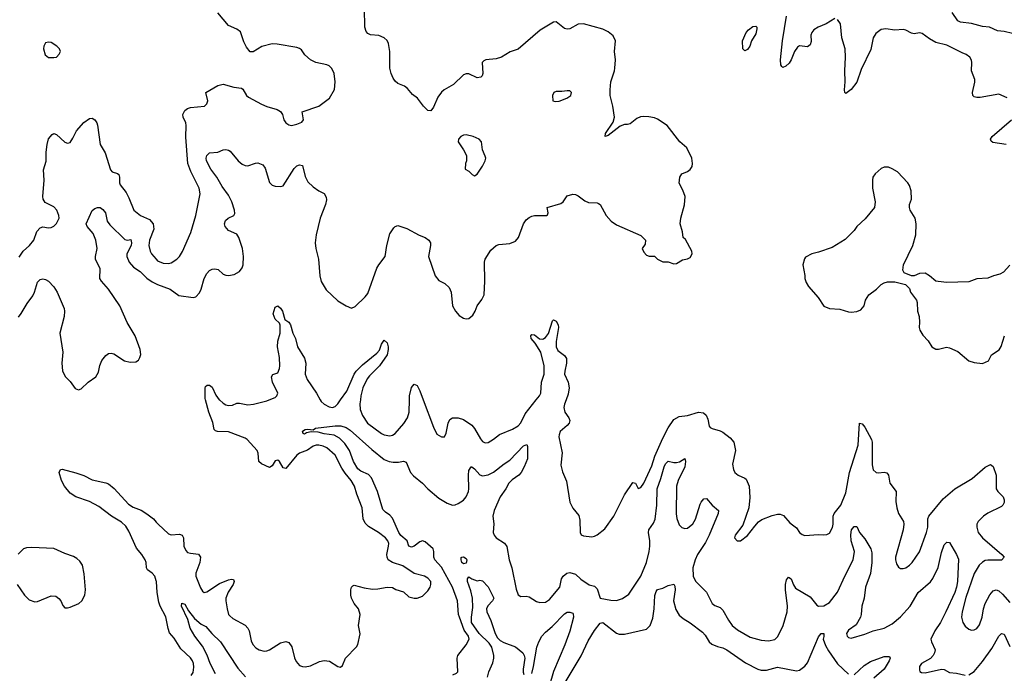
# Model space of a CAD drawing. Header units: inches. Extents: x 1473912 to 1647258, y 640388 to 773423.
# Tile 213 of 256: x 1579000 to 1586211, y 707999 to 712784. Entities that reach past the tile are written whole.
import ezdxf

# ---------------------------------------------------------------- set-up
doc = ezdxf.new("R2010")
doc.units = ezdxf.units.IN
doc.header["$MEASUREMENT"] = 0
for name, color, linetype in [('B5770', 7, 'Continuous'), ('B5771', 7, 'Continuous'), ('B5780', 7, 'Continuous'), ('B5781', 7, 'Continuous')]:
    doc.layers.add(name, color=color, linetype=linetype)

msp = doc.modelspace()

# ---------------------------------------------------------------- linework, layer by layer
at = {"layer": 'B5770', "color": 5}
for points, elevation in [([(1580000, 708675.4), (1579990.5, 708710), (1579970, 708733), (1579935.9, 708755.9), (1579928.7, 708770), (1579926.4, 708810), (1579918.6, 708830), (1579893.4, 708870), (1579855.5, 708915.5), (1579800, 709040), (1579777.1, 709077.1), (1579745.8, 709105.8), (1579671.7, 709150), (1579580.5, 709220.5), (1579510, 709255.6), (1579412, 709290), (1579370, 709317.6), (1579327.8, 709370), (1579307.3, 709410), (1579289.2, 709470), (1579298, 709490), (1579310, 709493), (1579410, 709467), (1579470, 709447.2), (1579530, 709416.1), (1579630, 709394.3), (1579650, 709385.7), (1579691.6, 709351.6), (1579796.6, 709236.6), (1579830, 709215.6), (1579890, 709192.3), (1579930, 709167.1), (1579979, 709130), (1580000, 709105.8)], 680), ([(1578982.4, 708650), (1579034, 708570), (1579070, 708538), (1579110, 708522.7), (1579130, 708525.8), (1579230, 708566.3), (1579263.9, 708563.9), (1579287.6, 708547.6), (1579300.5, 708530), (1579315.2, 708495.2), (1579330, 708478.8), (1579350, 708477.3), (1579370, 708483), (1579433.2, 708510), (1579455.1, 708530), (1579478, 708570), (1579482, 708610), (1579471.5, 708728.5), (1579459.7, 708790), (1579441, 708821), (1579419.3, 708839.3), (1579393.1, 708853.1), (1579330, 708875.1), (1579250, 708911.7), (1579090, 708920.4), (1579050, 708918), (1579027.3, 708910), (1578988.7, 708871.3)], 720)]:
    msp.add_lwpolyline(points, dxfattribs=dict(at, elevation=elevation))
at = {"layer": 'B5771', "color": 5, "elevation": 760}
msp.add_lwpolyline([(1579210, 712620.5), (1579190, 712614), (1579177.1, 712590), (1579174.9, 712570), (1579186, 712526), (1579210, 712507.7), (1579250, 712506), (1579269.2, 712510.8), (1579290, 712531.3), (1579299.3, 712550), (1579292.3, 712570), (1579272.3, 712590), (1579230, 712615.8)], close=True, dxfattribs=at)
at = {"layer": 'B5771', "color": 5}
for points, elevation in [([(1578995.1, 711044.9), (1579026, 711090), (1579072.6, 711130), (1579102.6, 711170), (1579126, 711234), (1579150, 711260.7), (1579170, 711268), (1579210, 711260.3), (1579230, 711262), (1579250, 711272.2), (1579270, 711292.4), (1579289.7, 711330), (1579287.6, 711350), (1579270.8, 711390), (1579250, 711414.2), (1579186.7, 711446.7), (1579171.6, 711470), (1579168.9, 711490), (1579179.8, 711610), (1579174.7, 711685.3), (1579192.8, 711747.2), (1579193.4, 711813.4), (1579200.7, 711870), (1579210, 711910.7), (1579236.6, 711943.4), (1579250, 711950.4), (1579270, 711942.4), (1579330, 711887.7), (1579350, 711879.6), (1579370, 711886), (1579390, 711916.4), (1579415.3, 711970), (1579470, 712030.4), (1579510, 712060.5), (1579530, 712062), (1579550.3, 712050.3), (1579564.9, 712030), (1579570, 712012), (1579590.2, 711870), (1579625, 711810), (1579664.1, 711684.1), (1579676.3, 711670), (1579716.9, 711656.9), (1579725.5, 711650), (1579730.3, 711630), (1579730.4, 711590.4), (1579736.1, 711576.1), (1579778.7, 711518.7), (1579799.9, 711479.9), (1579836.4, 711390), (1579884.4, 711350), (1579950, 711320.2), (1579977.6, 711290), (1579982, 711250), (1579951.5, 711170), (1579945.2, 711130), (1579954.7, 711090), (1579965.8, 711070), (1580000, 711029.8)], 740), ([(1578990, 710606.4), (1579010, 710632.2), (1579053.9, 710706.1), (1579096.5, 710763.5), (1579108.7, 710790), (1579130, 710863), (1579150, 710882.4), (1579170, 710886.4), (1579190, 710882.4), (1579210, 710870.4), (1579250, 710828.2), (1579275.3, 710790), (1579326.5, 710670), (1579329.1, 710650), (1579325, 710610), (1579293.1, 710490), (1579314.9, 710350), (1579307.8, 710270), (1579313.5, 710213.5), (1579332.4, 710172.4), (1579370, 710134.8), (1579405.2, 710085.2), (1579430, 710074.8), (1579450, 710082), (1579502, 710130), (1579558.4, 710170), (1579576.6, 710203.4), (1579586.7, 710253.3), (1579600.7, 710290), (1579630, 710324.9), (1579650, 710339.1), (1579670, 710343), (1579690, 710338), (1579766.3, 710286.3), (1579810, 710276.5), (1579850, 710280.4), (1579869.7, 710290.3), (1579880.5, 710310), (1579886.2, 710333.8), (1579882, 710370), (1579845.8, 710470), (1579786.6, 710566.6), (1579732.5, 710690), (1579650, 710810.6), (1579599.1, 710870), (1579588, 710890), (1579590, 710959.5), (1579555.7, 711030), (1579554.4, 711050), (1579566.3, 711110), (1579556.9, 711170), (1579539.2, 711219.2), (1579493.8, 711270), (1579486.8, 711290), (1579530, 711387.6), (1579550, 711402.2), (1579570, 711408.3), (1579590, 711408.1), (1579610, 711395.5), (1579627.2, 711370), (1579641.6, 711310), (1579661.1, 711281.1), (1579770, 711174.1), (1579790, 711170.1), (1579813.7, 711173.6), (1579819.8, 711150), (1579815.7, 711130), (1579784.8, 711070), (1579784.2, 711050), (1579802.1, 711010), (1579832.5, 710972.5), (1579881.4, 710941.4), (1579930, 710891.7), (1579970, 710863.8), (1580000, 710849.1)], 720)]:
    msp.add_lwpolyline(points, dxfattribs=dict(at, elevation=elevation))
at = {"layer": 'B5780', "color": 5}
for points, elevation in [([(1580000, 709105.8), (1580013.8, 709090), (1580090, 709019), (1580110, 709012.4), (1580170, 709016.9), (1580190, 709010.4), (1580198.6, 708990), (1580202.4, 708930), (1580217, 708897), (1580230, 708884.6), (1580250, 708877.7), (1580310, 708870.3), (1580324.2, 708850), (1580319.7, 708810), (1580290, 708732.3), (1580289.3, 708710), (1580323.6, 708623.6), (1580339.3, 708599.3), (1580350, 708590.4), (1580370, 708594.9), (1580463.6, 708656.4), (1580530, 708682.6), (1580550, 708687.3), (1580565.4, 708685.4), (1580570.5, 708670), (1580562.4, 708650), (1580526.2, 708593.8), (1580510.1, 708550), (1580509, 708529), (1580519.4, 708470), (1580530, 708430.5), (1580538.7, 708418.7), (1580560.9, 708400.9), (1580650, 708351.3), (1580670, 708330.3), (1580679.3, 708310), (1580695.9, 708235.9), (1580707.1, 708210), (1580730, 708184.9), (1580753.4, 708170), (1580790, 708160.2), (1580810, 708164), (1580830, 708171.6), (1580910, 708222), (1580950, 708233), (1580970, 708224.9), (1580991.8, 708191.8), (1581011.9, 708111.9), (1581025.5, 708085.5), (1581050, 708057.3), (1581070, 708048), (1581090, 708045.5), (1581130, 708053), (1581194.8, 708085.2), (1581230, 708093.4), (1581270, 708088), (1581330, 708048.2), (1581350, 708044.9), (1581364.8, 708055.2), (1581387, 708110), (1581467.2, 708192.8), (1581477.2, 708210), (1581492.4, 708287.6), (1581482, 708350), (1581493.5, 708430), (1581480.5, 708470), (1581449.7, 708510), (1581428.7, 708550), (1581424.2, 708570), (1581424.7, 708610), (1581430, 708630.7), (1581440.8, 708639.2), (1581450, 708643.8), (1581523.7, 708623.7), (1581584.1, 708615.9), (1581622.2, 708617.7), (1581690, 708630.4), (1581730, 708628), (1581753.8, 708613.8), (1581810, 708595.5), (1581850, 708559.1), (1581890, 708548), (1581911.3, 708548.7), (1581950, 708563.7), (1581990, 708602.6), (1582006.6, 708630), (1582011.6, 708650), (1582009.8, 708670), (1581990, 708696.4), (1581963.7, 708710), (1581889.8, 708729.8), (1581807, 708787), (1581729.4, 708810), (1581698.9, 708830), (1581690.9, 708850), (1581689.7, 708869.8), (1581702, 708930), (1581702.7, 708950), (1581696.4, 708970), (1581678.7, 708990), (1581628.2, 709030), (1581554.6, 709074.6), (1581530, 709098), (1581516.5, 709130), (1581507.5, 709210), (1581468.7, 709310), (1581452.1, 709370), (1581427.9, 709410), (1581383.2, 709463.2), (1581359.7, 709499.7), (1581310, 709596.3), (1581249.6, 709650), (1581222.5, 709662.5), (1581190, 709669.8), (1581170, 709668.9), (1581150, 709661.2), (1581108.1, 709631.9), (1581050, 709609.8), (1581030, 709595.9), (1580950, 709498.5), (1580930, 709502.3), (1580903.5, 709550), (1580890, 709559.8), (1580870, 709553.3), (1580850, 709517.3), (1580830, 709505.1), (1580770, 709533), (1580750.7, 709550), (1580745.7, 709610), (1580739.7, 709630), (1580666.1, 709710), (1580650, 709720.3), (1580530, 709766.9), (1580449.2, 709770), (1580433.3, 709773.3), (1580424.2, 709784.2), (1580414.7, 709834.7), (1580385.1, 709910), (1580361, 710000)], 680), ([(1580464, 710000), (1580490, 709976.5), (1580510, 709964.2), (1580530, 709958.9), (1580557.8, 709962.2), (1580590, 709976.4), (1580610, 709976.4), (1580670, 709963.7), (1580711.1, 709968.9), (1580810, 709993), (1580827.1, 710000)], 680), ([(1581201.5, 710000), (1581206.8, 709990), (1581230, 709969.2), (1581266, 709950), (1581290, 709945.2), (1581310, 709951.3), (1581330, 709971.3), (1581350.3, 710000)], 680), ([(1581494.8, 710000), (1581491, 709971), (1581493.3, 709930), (1581510, 709886.3), (1581546.4, 709830), (1581650, 709754.4), (1581670, 709744.7), (1581710, 709737.2), (1581730, 709742.2), (1581750, 709754.7), (1581813, 709827), (1581840.8, 709870), (1581852.5, 709910), (1581853.5, 710000)], 680), ([(1581955.4, 710000), (1582030, 709801), (1582056, 709750), (1582090, 709731), (1582110, 709731.3), (1582122, 709758), (1582137.4, 709830), (1582150, 709857.3), (1582170, 709870.4), (1582210, 709868.8), (1582250, 709856.5), (1582310, 709815.8), (1582331.3, 709790), (1582374.5, 709714.5), (1582390, 709697.1), (1582410, 709686.4), (1582430, 709688.4), (1582470, 709712.4), (1582513.4, 709746.6), (1582610, 709787.2), (1582650, 709811.5), (1582670, 709833.4), (1582701.5, 709898.5), (1582782.4, 710000)], 680), ([(1583001.2, 710000), (1582990.3, 709970), (1582985.5, 709945.5), (1582992, 709910), (1583020.5, 709870), (1583028, 709850), (1583023, 709830), (1583010, 709812.7), (1582957.3, 709770), (1582950, 709746), (1582948.4, 709730), (1582972.1, 709612.1), (1582962, 709522), (1582974.4, 709474.4), (1583004.7, 709404.7), (1583030, 709251.3), (1583050, 709206.8), (1583094.7, 709154.7), (1583101.1, 709121.1), (1583104.9, 709030), (1583112.2, 709012.2), (1583130, 709004.9), (1583190, 708998.4), (1583210, 709002.4), (1583230, 709012.2), (1583284.4, 709055.6), (1583350, 709150.4), (1583430, 709304.9), (1583490, 709396), (1583510, 709391), (1583530, 709351.3), (1583550, 709359.1), (1583570, 709390.4), (1583630, 709518.5), (1583651.2, 709588.8), (1583710, 709720.2), (1583750, 709797.3), (1583790, 709856.9), (1583830, 709879.5), (1583890, 709887.6), (1583970.3, 709910.3), (1584006.7, 709906.7), (1584026.7, 709890), (1584039.9, 709859.9), (1584048.9, 709808.9), (1584057.6, 709797.6), (1584070.3, 709790.3), (1584130, 709774.6), (1584150, 709763.7), (1584202.5, 709722.5), (1584230, 709690.6), (1584241.7, 709630), (1584221.1, 709530), (1584227, 709490), (1584238.4, 709470), (1584260.5, 709450), (1584310, 709428.7), (1584320, 709420), (1584342.8, 709370), (1584347.1, 709287.1), (1584338.6, 709210), (1584296, 709084), (1584239.1, 709010), (1584236, 708990), (1584254, 708970), (1584278, 708970), (1584330, 709006.8), (1584382.8, 709077.2), (1584410, 709107.7), (1584434.7, 709125.3), (1584510, 709154.9), (1584550, 709164.2), (1584570, 709164.6), (1584593.9, 709153.9), (1584640.3, 709100.2), (1584690, 709064.9), (1584710.3, 709030.2), (1584730, 709014.4), (1584750, 709008.5), (1584850, 709015.6), (1584890, 709013.1), (1584910, 709014.9), (1584930, 709024.4), (1584953.1, 709066.9), (1584957.7, 709090), (1584958.6, 709150), (1584965.2, 709170), (1585013.3, 709230), (1585050, 709320.3), (1585077.5, 709470), (1585139.5, 709670), (1585150, 709831.3), (1585170, 709825.5), (1585190, 709800.4), (1585239.1, 709710), (1585244, 709690), (1585244.1, 709524.1), (1585250, 709488), (1585271.3, 709470), (1585290, 709466.7), (1585330, 709471.6), (1585350, 709467.7), (1585362.4, 709450), (1585372, 709390), (1585418, 709330), (1585415.9, 709255.9), (1585423.8, 709210), (1585436.4, 709170), (1585471.5, 709111.5), (1585474.6, 709090), (1585470.3, 709050.3), (1585413.7, 708850), (1585412.7, 708830), (1585421.1, 708801.1), (1585436.3, 708776.3), (1585450, 708767.3), (1585470, 708765.5), (1585490, 708770.4), (1585517.6, 708790), (1585536.9, 708810), (1585590, 708887.4), (1585642.1, 709030), (1585650.9, 709070), (1585651.1, 709130), (1585657.2, 709150), (1585763.4, 709276.6), (1585848.7, 709350), (1585974.6, 709425.4), (1586070, 709507.2), (1586110, 709527.7), (1586130, 709514), (1586151.8, 709450), (1586151.8, 709350), (1586162.4, 709330), (1586202, 709290), (1586210.3, 709270), (1586210.3, 709250), (1586200.3, 709230), (1586190, 709221.1), (1586090, 709172.5), (1586058.3, 709150), (1586018.7, 709110), (1586010.3, 709090), (1586008.7, 709070), (1586020.3, 709030), (1586050, 708990.3), (1586193.7, 708870), (1586208.5, 708850), (1586190, 708828), (1586090, 708826.7), (1586070, 708823.9), (1586050, 708813.7), (1586027.8, 708790), (1585990, 708729.7), (1585930, 708553.6), (1585902.6, 708450), (1585898.3, 708410), (1585907, 708370), (1585923.8, 708343.8), (1585950, 708323), (1585970, 708315.5), (1585990, 708318), (1586010, 708328), (1586030, 708354), (1586049.7, 708410), (1586058.4, 708470), (1586070.7, 708510), (1586105.4, 708574.6), (1586130, 708603.6), (1586150, 708609.1), (1586170, 708602.8), (1586197.8, 708577.8), (1586250, 708516.9)], 680), ([(1582171.1, 707988.9), (1582199.1, 708000.9), (1582209.3, 708010.7), (1582204.5, 708110), (1582209.5, 708130), (1582270, 708207.7), (1582290.9, 708250), (1582287.2, 708270), (1582254.3, 708314.3), (1582219.9, 708410), (1582214.4, 708430), (1582206.3, 708530), (1582169.3, 708630), (1582090, 708776.5), (1582039.8, 708830), (1582032.8, 708850), (1582032.9, 708890), (1582027.6, 708910), (1581970, 708961.9), (1581950, 708969.9), (1581930, 708961.9), (1581890, 708929.2), (1581870, 708923.4), (1581848.8, 708928.8), (1581838.4, 708970), (1581790, 709009), (1581775.6, 709030), (1581730, 709134.5), (1581710, 709157.4), (1581677.7, 709177.7), (1581658.4, 709198.4), (1581619.9, 709330), (1581577.1, 709430), (1581554.5, 709454.5), (1581498.8, 709478.8), (1581476.8, 709496.9), (1581444.7, 709550), (1581415.1, 709630), (1581380.4, 709680.4), (1581341.2, 709721.2), (1581303.6, 709743.6), (1581230, 709751.9), (1581185.2, 709765.2), (1581134, 709766), (1581101.3, 709758.7), (1581086, 709750), (1581075.3, 709755.3), (1581070, 709771), (1581090, 709782.8), (1581110, 709786.8), (1581150, 709781), (1581167.1, 709792.9), (1581309.9, 709810.1), (1581350.9, 709810.9), (1581390, 709799.2), (1581419.8, 709779.8), (1581578.1, 709638.1), (1581670, 709565.2), (1581704.9, 709550), (1581734.8, 709545.2), (1581774.9, 709545.1), (1581810, 709552.2), (1581830, 709544.9), (1581861.3, 709470), (1581883.8, 709443.8), (1581950, 709391.1), (1581990, 709349.1), (1582070, 709281.5), (1582130, 709244.4), (1582170, 709230.3), (1582190, 709231.8), (1582210, 709241.1), (1582250, 709266.3), (1582270, 709290.4), (1582286.3, 709330), (1582289.8, 709350), (1582286.4, 709450), (1582290, 709484.7), (1582307, 709510), (1582310, 709511.8), (1582330, 709496.9), (1582370, 709451.3), (1582390, 709444.5), (1582430, 709451.8), (1582470, 709472.5), (1582547.4, 709532.6), (1582590, 709558.2), (1582690, 709664.9), (1582714, 709674), (1582719.1, 709659.1), (1582719.6, 709570), (1582695.6, 709510), (1582673.2, 709470), (1582655.6, 709450), (1582605.4, 709414.6), (1582582.4, 709390), (1582560.3, 709350), (1582518, 709290), (1582473.6, 709190), (1582465.3, 709150), (1582473, 709093), (1582468, 709030), (1582474.9, 709010), (1582490, 708990.4), (1582551.2, 708951.2), (1582566.7, 708926.7), (1582583.8, 708830), (1582603.8, 708770), (1582635.8, 708615.8), (1582650, 708574.4), (1582670, 708561.3), (1582710, 708562.6), (1582730, 708558), (1582784.4, 708524.4), (1582810, 708516.9), (1582850, 708519.6), (1582880.5, 708539.5), (1582956, 708630), (1582967.3, 708690), (1582979.8, 708710), (1583007.8, 708732.2), (1583030, 708736.1), (1583070, 708725.8), (1583110, 708687.2), (1583170, 708647.7), (1583210, 708638), (1583230, 708618), (1583251.3, 708550), (1583330, 708534.7), (1583370, 708532.9), (1583413.9, 708546.1), (1583461.2, 708578.8), (1583547.8, 708710), (1583591.3, 708810), (1583610.7, 708890), (1583615.3, 708930), (1583615.5, 708970), (1583605.6, 709030), (1583608.5, 709050), (1583641.6, 709098.4), (1583652.7, 709127.3), (1583665, 709230), (1583668.2, 709350), (1583695.5, 709424.5), (1583719.9, 709510), (1583730, 709532.6), (1583750, 709551.7), (1583790, 709541.1), (1583810, 709541.3), (1583832.1, 709547.9), (1583870, 709570.8), (1583875.9, 709550), (1583870.7, 709510), (1583822.8, 709410), (1583808.9, 709370), (1583806.8, 709166.8), (1583811.7, 709131.7), (1583830, 709084.9), (1583850, 709065.3), (1583870, 709058), (1583890, 709062.3), (1583930, 709093.4), (1583950, 709128.2), (1583982.8, 709237.2), (1583990, 709252.7), (1584010, 709275.5), (1584030, 709278), (1584071, 709231), (1584117, 709190), (1584115.6, 709170), (1584049.5, 709010), (1584022.3, 708957.7), (1583964.8, 708870), (1583946.7, 708830), (1583929, 708770), (1583931.1, 708710), (1583950, 708672.4), (1584030, 708594), (1584072, 708510), (1584090, 708496.5), (1584130, 708481.3), (1584150, 708460.3), (1584190, 708388.4), (1584217.8, 708350), (1584256.5, 708316.5), (1584350, 708264.2), (1584430, 708241.6), (1584484, 708236), (1584530, 708246.9), (1584552.4, 708267.6), (1584590.9, 708350), (1584621, 708450), (1584622.2, 708490), (1584608.1, 708610), (1584608.2, 708648.2), (1584616.6, 708683.4), (1584630, 708703), (1584650, 708690.4), (1584666, 708646), (1584682.1, 708622.1), (1584790, 708558), (1584838, 708498), (1584851.1, 708491.1), (1584890, 708494.2), (1584930, 708517.7), (1584990, 708594.2), (1585044.2, 708715.8), (1585103.9, 708830), (1585114.4, 708890), (1585090, 708969.5), (1585087.6, 709012.4), (1585091.3, 709048.7), (1585110, 709073.4), (1585130, 709073.4), (1585150.3, 709030.3), (1585190, 708984), (1585234.3, 708910), (1585240.5, 708880.5), (1585241.6, 708810), (1585230.6, 708729.4), (1585194, 708630), (1585185.3, 708550), (1585167.5, 708490), (1585163, 708430), (1585157.4, 708410), (1585125.8, 708354.2), (1585070, 708315.1), (1585055.3, 708290), (1585060.4, 708270), (1585070, 708262), (1585090, 708257), (1585190, 708285.2), (1585250, 708310.3), (1585330, 708328.9), (1585390, 708362.2), (1585450, 708412.4), (1585522.5, 708490), (1585580.9, 708590), (1585670, 708668.9), (1585687.2, 708692.8), (1585725.9, 708774.1), (1585750, 708882.8), (1585770, 708938.8), (1585790, 708958.8), (1585810, 708957.3), (1585861.7, 708870), (1585874.7, 708834.7), (1585866.9, 708670), (1585861.3, 708630), (1585847.9, 708590), (1585783.6, 708450), (1585742.5, 708370), (1585701.3, 708310), (1585673.8, 708250), (1585676.5, 708230), (1585704.2, 708170), (1585700.3, 708150), (1585690.2, 708129.8), (1585671.3, 708108.7), (1585605.5, 708070), (1585590.5, 708050), (1585590, 708022), (1585593.2, 708013.2), (1585604.7, 708004.7), (1585630, 708002.4), (1585750, 708030.2), (1585770, 708026), (1585810, 708004.6), (1585860.5, 708000.5), (1585924.8, 707984.8)], 660), ([(1582424.8, 707970), (1582434.8, 708010), (1582464.6, 708075.4), (1582473, 708110), (1582472.9, 708130), (1582457.1, 708190), (1582438.9, 708218.9), (1582364.9, 708290), (1582309, 708370), (1582308.4, 708410), (1582318, 708482), (1582316.8, 708550), (1582304, 708604), (1582279.7, 708670), (1582279, 708690), (1582290, 708704.7), (1582311.3, 708690), (1582350, 708676), (1582370, 708682), (1582390, 708676), (1582431.9, 708631.9), (1582472, 708550), (1582463.7, 708530), (1582427.2, 708492.8), (1582419.4, 708470), (1582421.5, 708450), (1582450, 708386), (1582481.1, 708290), (1582499.5, 708259.5), (1582519.5, 708239.5), (1582544.4, 708224.4), (1582631.9, 708191.9), (1582683.5, 708150), (1582695.5, 708130), (1582699.7, 708110), (1582687.2, 708030), (1582688.1, 708008.1), (1582693, 707990)], 640), ([(1580256.1, 707983.9), (1580270, 708006), (1580275.5, 708044.5), (1580273.1, 708070), (1580265.4, 708090), (1580250, 708111.2), (1580179.2, 708179.2), (1580130, 708255.6), (1580096.5, 708296.5), (1580086.4, 708326.4), (1580070, 708412), (1580029.9, 708489.9), (1580019.9, 708519.9), (1580007.4, 708590), (1580001.5, 708670), (1580000, 708675.4)], 680), ([(1582930, 707820.9), (1583112, 708128), (1583164.2, 708235.8), (1583210, 708313.4), (1583250, 708365.9), (1583270.3, 708370), (1583370, 708294), (1583390, 708285.8), (1583430, 708286.5), (1583590, 708321.8), (1583616.5, 708350), (1583636.3, 708403.7), (1583646.8, 708470), (1583651, 708569), (1583660.9, 708599.1), (1583670, 708613), (1583710, 708621.6), (1583750, 708642), (1583790, 708651.3), (1583797.2, 708637.2), (1583799.6, 708610), (1583789.1, 708529.1), (1583805.1, 708465.1), (1583830, 708424.9), (1583859.4, 708399.4), (1583910, 708368.5), (1584000.2, 708300.2), (1584019.1, 708279.1), (1584048.8, 708230), (1584070, 708212.4), (1584110, 708194.4), (1584150, 708184.9), (1584179.1, 708170), (1584314.9, 708074.9), (1584406, 708030), (1584430, 708023.1), (1584470, 708022.7), (1584550, 708043.2), (1584690, 708016.4), (1584710, 708022.4), (1584750, 708051.8), (1584770, 708075.8), (1584850, 708266), (1584870, 708290.4), (1584890, 708290.8), (1584890, 708268.7), (1584883, 708250), (1584901.6, 708201.6), (1584923.4, 708163.4), (1584990, 708068.7), (1585070, 707992.4)], 640), ([(1580434.3, 707994.3), (1580395.6, 708070), (1580373, 708133), (1580337.5, 708197.5), (1580282.2, 708270), (1580248.7, 708330), (1580232.3, 708392.3), (1580185.7, 708490), (1580188.2, 708511.8), (1580210, 708505.5), (1580236.6, 708456.6), (1580279.3, 708399.3), (1580330, 708359), (1580362.5, 708342.5), (1580408.2, 708290), (1580470.2, 708230.2), (1580597.5, 708037.5), (1580653.4, 707973.4)], 660), ([(1582750, 707998.8), (1582763.1, 708050), (1582787.3, 708190), (1582800.7, 708230), (1582824.4, 708270), (1582850, 708301.2), (1582899.4, 708340.6), (1582990, 708434.9), (1583010, 708446.4), (1583030, 708447), (1583050, 708439.5), (1583053.6, 708433.6), (1583056.1, 708410), (1583027.7, 708307.7), (1582992.6, 708207.4), (1582910, 708011.1), (1582876.9, 707903.1)], 640), ([(1585950, 707987), (1585990, 708013.4), (1586050, 708085.8), (1586118.4, 708181.6), (1586170, 708270.4), (1586190, 708290.4), (1586210, 708285.5), (1586250, 708196.3)], 660), ([(1585110, 707987), (1585183.5, 708056.5), (1585230, 708085), (1585330, 708122.4), (1585370, 708122), (1585374, 708110), (1585367.7, 708090), (1585331.8, 708030), (1585255.9, 707964.1)], 640)]:
    msp.add_lwpolyline(points, dxfattribs=dict(at, elevation=elevation))
at = {"layer": 'B5780', "color": 5, "elevation": 640}
msp.add_lwpolyline([(1582250, 708799.3), (1582237.2, 708810), (1582232.3, 708830), (1582233.6, 708846.4), (1582238, 708850), (1582250, 708852.7), (1582270, 708840.7), (1582274.9, 708830), (1582270, 708805.2)], close=True, dxfattribs=at)
at = {"layer": 'B5781', "color": 5}
for points, elevation in [([(1580000, 710849.1), (1580010, 710844.2), (1580102.4, 710810), (1580164.8, 710764.8), (1580269.5, 710750.5), (1580290, 710755.5), (1580316.4, 710783.6), (1580330, 710810.8), (1580350.8, 710890), (1580370, 710926.7), (1580390, 710947.2), (1580410, 710958), (1580430, 710961.1), (1580454.1, 710954.1), (1580490, 710921.3), (1580510, 710913.7), (1580530, 710912), (1580570, 710918.7), (1580610, 710939.5), (1580630, 710968), (1580636.5, 710990), (1580640.2, 711050), (1580631.8, 711108.2), (1580604.7, 711190), (1580590, 711213.6), (1580530, 711241.8), (1580503.8, 711270), (1580500.3, 711290), (1580506.2, 711313.8), (1580527.3, 711330), (1580568.3, 711350), (1580574.8, 711365.2), (1580573.1, 711390), (1580554.1, 711450), (1580530, 711499.8), (1580482.8, 711562.8), (1580442.9, 711630), (1580400.2, 711690), (1580367.7, 711750), (1580365.3, 711770), (1580369.9, 711790), (1580390, 711808.4), (1580450, 711815.2), (1580490, 711830.2), (1580510, 711832.9), (1580529, 711829), (1580540.5, 711820.5), (1580600.4, 711750), (1580630, 711725.7), (1580650, 711715.8), (1580670, 711714), (1580726, 711734), (1580744.2, 711735.8), (1580781.5, 711721.5), (1580797.7, 711697.7), (1580830, 711593), (1580850, 711572.4), (1580870, 711564.2), (1580910, 711562.7), (1580930, 711567.6), (1581010, 711694.3), (1581030, 711712.9), (1581050, 711721.3), (1581070, 711716.3), (1581090, 711634.8), (1581110, 711598), (1581150, 711559.3), (1581190, 711530.6), (1581230.6, 711510.6), (1581244.9, 711484.9), (1581245.8, 711465.8), (1581238.6, 711430), (1581199.8, 711330), (1581171.6, 711210), (1581164.6, 711150), (1581168.5, 711110), (1581188.4, 711030), (1581197, 710910), (1581207.5, 710867.5), (1581245.4, 710805.4), (1581330, 710726.4), (1581390, 710688.5), (1581430, 710672.7), (1581455.8, 710684.2), (1581530, 710755.6), (1581550, 710780.3), (1581615.9, 710964.1), (1581630, 710990.4), (1581675.4, 711050), (1581688.8, 711130), (1581710, 711216.3), (1581739.4, 711260.6), (1581750, 711270.7), (1581770, 711277.3), (1581835.9, 711255.9), (1581925.8, 711205.8), (1581970, 711189), (1581996.5, 711170), (1582007.6, 711150), (1582009.1, 711130), (1581994.9, 711050), (1582042, 710910), (1582070, 710874.9), (1582113.8, 710853.8), (1582144, 710824), (1582158.7, 710790), (1582170.4, 710690.3), (1582190.6, 710650), (1582219, 710619), (1582250, 710599.1), (1582270, 710593.4), (1582290, 710597.3), (1582318.3, 710621.7), (1582335.1, 710650), (1582349.7, 710690.3), (1582384.8, 710735.2), (1582402.7, 710770), (1582406.6, 710870), (1582403.5, 711010), (1582410, 711030.7), (1582450, 711096.3), (1582490, 711130.3), (1582510, 711137.6), (1582590, 711146.3), (1582630, 711163.7), (1582654, 711190), (1582689.9, 711290.1), (1582710, 711318), (1582730, 711336), (1582750, 711346.5), (1582770, 711350.2), (1582858, 711350), (1582865.2, 711354.8), (1582869.3, 711370), (1582862.7, 711410), (1582962, 711438), (1582979.5, 711450), (1583010, 711494), (1583050, 711507.7), (1583070, 711504.9), (1583090, 711495.5), (1583138.4, 711458.4), (1583166.6, 711446.6), (1583230, 711444), (1583238.8, 711438.8), (1583250.7, 711430), (1583294.8, 711350), (1583330.7, 711310), (1583370, 711283), (1583550, 711204.7), (1583582, 711170), (1583579.6, 711140.4), (1583558, 711110), (1583570, 711082), (1583590, 711061), (1583610, 711052), (1583650, 711052), (1583670, 711032), (1583710, 711011.3), (1583750, 711010.8), (1583790, 710995.5), (1583810, 710999.5), (1583854.8, 711025.2), (1583890, 711033.1), (1583910, 711042.8), (1583924.1, 711070), (1583921.4, 711090), (1583875.5, 711175.5), (1583858, 711190), (1583854, 711230), (1583836, 711290), (1583840.7, 711330), (1583869.3, 711429.3), (1583873.2, 711490), (1583856.6, 711536.6), (1583830, 711586), (1583834.5, 711630), (1583850, 711655.5), (1583890, 711672.4), (1583910, 711686.4), (1583923.6, 711710), (1583927, 711730), (1583922, 711770), (1583886.8, 711846.8), (1583834, 711890), (1583741.2, 712010), (1583670, 712056.2), (1583650, 712064.5), (1583608.1, 712071.9), (1583570, 712076.2), (1583547.1, 712072.9), (1583520.6, 712059.4), (1583470, 712022), (1583450, 712016), (1583430, 712017.2), (1583396.3, 712003.7), (1583310, 711935.3), (1583288, 711930), (1583289, 711950), (1583347, 712033), (1583356, 712070), (1583344.7, 712150), (1583325.4, 712230), (1583324, 712270), (1583329.8, 712330.2), (1583356.9, 712410), (1583359.6, 712430), (1583362.6, 712490), (1583357.2, 712550), (1583363, 712630), (1583346.1, 712666.1), (1583310, 712696.2), (1583270, 712713.6), (1583130, 712754.8), (1583090, 712750.9), (1583030, 712716.4), (1583010, 712713.7), (1582990, 712720.5), (1582930, 712767.3), (1582910, 712765.1), (1582812.7, 712707.3), (1582650, 712567.4), (1582592.1, 712547.9), (1582529.4, 712509.4), (1582490, 712496.2), (1582414, 712490), (1582398, 712482), (1582386.8, 712470), (1582390.6, 712389.4), (1582386.8, 712373.2), (1582377.3, 712362.7), (1582350, 712359.3), (1582290, 712387), (1582270, 712387), (1582250, 712380.9), (1582177.1, 712310), (1582109.3, 712270.7), (1582090, 712253.6), (1582063, 712217), (1582030, 712142.7), (1582010, 712117.2), (1581990, 712119.3), (1581956, 712150), (1581912.7, 712210), (1581876.6, 712236.6), (1581840.8, 712280.8), (1581817, 712297), (1581770, 712317.4), (1581750, 712333.3), (1581734.8, 712354.8), (1581720.3, 712390), (1581710.8, 712430), (1581711.6, 712550), (1581700.3, 712610), (1581690, 712631.3), (1581670, 712652.1), (1581630, 712667.4), (1581570, 712673.7), (1581550, 712683), (1581537.4, 712697.4), (1581528.7, 712730), (1581525.3, 712865.3)], 720), ([(1580000, 711029.8), (1580010, 711018), (1580050, 711000.7), (1580090, 710999.1), (1580110, 711004.4), (1580151.5, 711030), (1580170, 711050.4), (1580192.7, 711087.3), (1580253.2, 711226.8), (1580289.6, 711350), (1580322, 711510), (1580314, 711550), (1580252.1, 711672.1), (1580232.3, 711730), (1580215.7, 711924.3), (1580219.8, 712010), (1580217.2, 712030), (1580198.3, 712070), (1580194.3, 712090), (1580210, 712118.7), (1580230, 712134), (1580250, 712140.8), (1580353.2, 712150), (1580370, 712166.8), (1580377.6, 712190), (1580362.7, 712250), (1580450, 712303), (1580490, 712312), (1580568.9, 712288.9), (1580623.8, 712283.8), (1580634.9, 712274.9), (1580661.6, 712230), (1580676.7, 712216.7), (1580770, 712164.9), (1580810, 712147.7), (1580885.5, 712125.5), (1580910, 712110.8), (1580924, 712090), (1580935.5, 712050), (1580948, 712030), (1580970, 712013.4), (1580990, 712008.4), (1581030, 712018), (1581065.6, 712034.4), (1581079.3, 712050), (1581068.7, 712110), (1581190, 712150.8), (1581269, 712210), (1581306, 712274), (1581309.5, 712330), (1581302.7, 712390), (1581286.8, 712426.8), (1581266.6, 712446.6), (1581250, 712453.2), (1581169.5, 712469.5), (1581130, 712489), (1581087.6, 712527.6), (1581062.9, 712562.9), (1581050, 712572.3), (1581030, 712579.5), (1580885.4, 712605.4), (1580850, 712607.3), (1580773.5, 712586.5), (1580710, 712549.6), (1580687.6, 712547.6), (1580661.7, 712581.7), (1580641, 712621), (1580616.1, 712696.1), (1580590, 712715.1), (1580530, 712741.2), (1580450, 712834)], 740), ([(1584970, 712792.3), (1584906.1, 712753.9), (1584846.8, 712730), (1584815.5, 712710), (1584800.3, 712690), (1584794.6, 712670), (1584796.1, 712623.9), (1584790, 712600.9), (1584770, 712586), (1584710, 712591.8), (1584696.9, 712583.1), (1584674.6, 712550), (1584650.3, 712490), (1584634.7, 712465.3), (1584610, 712443.5), (1584590, 712434.5), (1584581.4, 712441.5), (1584573.9, 712453.9), (1584570.7, 712490), (1584585.3, 712630), (1584616.8, 712810)], 680), ([(1586270, 712682), (1586210, 712697.4), (1586161.5, 712701.5), (1586101.2, 712730), (1586050, 712733.2), (1585970, 712756.2), (1585890, 712765.4), (1585870, 712775.1), (1585830, 712836.4)], 660), ([(1586231.3, 712211.3), (1586170, 712239.3), (1586033.6, 712213.6), (1586010, 712213.2), (1585990, 712219), (1585981.2, 712230), (1585978, 712250), (1585994.2, 712325.8), (1585993.8, 712346.2), (1585969.6, 712410), (1585973, 712470), (1585970, 712488), (1585957.6, 712510), (1585932.3, 712530), (1585901.2, 712541.2), (1585790, 712596.8), (1585710, 712617.4), (1585662.9, 712642.9), (1585610, 712682), (1585590, 712687), (1585550, 712680.5), (1585530, 712684.2), (1585490, 712707.6), (1585470, 712712.6), (1585408.3, 712708.3), (1585342.3, 712717.7), (1585310, 712711.8), (1585270, 712682.4), (1585250, 712652), (1585233.2, 712566.8), (1585161.4, 712418.6), (1585130, 712327.6), (1585090, 712271.8), (1585050, 712242.7), (1585043.7, 712250), (1585041.3, 712270), (1585044.6, 712330), (1585041.7, 712410), (1585047.8, 712510), (1585044.1, 712570), (1585020.7, 712650), (1585010, 712754), (1584990, 712786)], 680), ([(1586224.5, 711870), (1586126, 711886), (1586114.5, 711894.5), (1586109.7, 711910), (1586122.4, 711930), (1586263.1, 712050)], 680), ([(1586250, 710986.6), (1586203.7, 710936.3), (1586178.7, 710921.3), (1586130.4, 710909.6), (1586090, 710891.8), (1586010, 710886), (1585950, 710865.2), (1585790, 710860.7), (1585726.3, 710866.3), (1585709.4, 710869.4), (1585662, 710910), (1585630, 710929), (1585590, 710925.2), (1585550, 710909), (1585530, 710909), (1585478, 710930), (1585468.7, 710950), (1585473.2, 710990), (1585542, 711130), (1585562.4, 711210), (1585564.5, 711290), (1585558, 711330), (1585520.9, 711390), (1585516, 711410), (1585516, 711430), (1585531.8, 711470), (1585529.5, 711530), (1585517, 711570), (1585503.7, 711590), (1585429.5, 711669.5), (1585390, 711693.2), (1585363.2, 711703.2), (1585330, 711703.7), (1585310, 711695.1), (1585264.4, 711655.6), (1585248.9, 711631.1), (1585244.9, 711610), (1585246.4, 711550), (1585265.5, 711450), (1585260.7, 711410), (1585192.9, 711327.1), (1585130.8, 711270), (1585110, 711241.2), (1585045.2, 711174.8), (1584950, 711117.2), (1584850, 711080.9), (1584802, 711070), (1584755.3, 711044.7), (1584747.5, 711032.5), (1584734.8, 710990), (1584750.7, 710910.7), (1584750.8, 710890), (1584759.8, 710859.8), (1584777.3, 710830), (1584847.7, 710750), (1584887.9, 710687.9), (1584930, 710670.8), (1585005.8, 710665.8), (1585070, 710644.9), (1585090, 710643), (1585131.9, 710648.1), (1585159.5, 710660.5), (1585184, 710690), (1585194, 710730), (1585219, 710770), (1585275.3, 710810), (1585310, 710844.7), (1585330, 710858), (1585354.6, 710865.4), (1585410, 710864.7), (1585486.4, 710846.4), (1585515.3, 710815.3), (1585524.7, 710790), (1585566.8, 710730), (1585573, 710713), (1585574.8, 710650), (1585586, 710610), (1585590.8, 710570), (1585587.3, 710530), (1585591, 710510), (1585614.4, 710474.4), (1585653.7, 710433.7), (1585681, 710390), (1585710, 710371), (1585730, 710371), (1585786.4, 710386.4), (1585810, 710382.8), (1585870, 710354.8), (1585950, 710287.3), (1585990, 710274), (1586050, 710266.8), (1586094.6, 710285.4), (1586118, 710330), (1586172.9, 710367.1), (1586188.9, 710391.1), (1586213.2, 710470)], 720), ([(1580827.1, 710000), (1580870, 710017.6), (1580883.6, 710030), (1580889.6, 710050.4), (1580851.5, 710130), (1580843.1, 710170), (1580852.6, 710187.4), (1580890, 710198.9), (1580903.7, 710230), (1580906.2, 710250), (1580903.2, 710310), (1580887.9, 710387.9), (1580891.4, 710430), (1580906.8, 710490), (1580907.1, 710547.1), (1580902.7, 710562.7), (1580870, 710591.8), (1580855.1, 710630), (1580870, 710678.4), (1580890, 710690.2), (1580910, 710672.7), (1580924.7, 710650), (1580942, 710590), (1580970, 710570.2), (1580982.6, 710550), (1580999.7, 710490), (1581019, 710450), (1581034, 710390), (1581086.8, 710306.8), (1581094.8, 710270), (1581090.9, 710190), (1581104.8, 710150), (1581174.8, 710050), (1581201.5, 710000)], 680), ([(1582782.4, 710000), (1582806.3, 710030), (1582815.8, 710050), (1582822.2, 710130), (1582840.9, 710190), (1582841.7, 710250), (1582816.7, 710350), (1582775.6, 710415.6), (1582746.8, 710450), (1582742.4, 710470), (1582750, 710478.4), (1582770, 710475.8), (1582807.8, 710447.8), (1582830, 710445.2), (1582838.9, 710450), (1582850, 710456.9), (1582872.9, 710487.1), (1582901.7, 710578.3), (1582910, 710585.7), (1582930, 710575.8), (1582944.1, 710550), (1582945.5, 710530), (1582928.6, 710428.6), (1582929.4, 710389.4), (1582941.8, 710361.8), (1582990, 710326), (1583004.3, 710304.3), (1583005.4, 710270), (1582991.1, 710211.1), (1582991, 710190), (1583017.1, 710130), (1583023.5, 710090), (1583017, 710043), (1583001.2, 710000)], 680), ([(1581350.3, 710000), (1581395.8, 710064.2), (1581450, 710188.2), (1581464.9, 710210), (1581510, 710258.3), (1581616.2, 710343.8), (1581634.2, 710365.8), (1581650, 710408), (1581670, 710438.4), (1581690, 710419.3), (1581697.8, 710390), (1581699.1, 710370), (1581690.7, 710330), (1581635.9, 710250), (1581562.4, 710177.6), (1581545.3, 710154.7), (1581514.1, 710090), (1581498.8, 710030), (1581494.8, 710000)], 680), ([(1580361, 710000), (1580358.3, 710010), (1580358.4, 710090), (1580361, 710099), (1580371.7, 710108.3), (1580390, 710107.6), (1580410, 710095), (1580436.3, 710036.3), (1580461.9, 710001.9), (1580464, 710000)], 680), ([(1581853.5, 710000), (1581853.8, 710030), (1581870, 710090.7), (1581890, 710115.5), (1581910, 710105.5), (1581930, 710067.7), (1581955.4, 710000)], 680)]:
    msp.add_lwpolyline(points, dxfattribs=dict(at, elevation=elevation))
for points, elevation in [([(1584310, 712556.9), (1584296.9, 712570), (1584294, 712630), (1584321.3, 712690), (1584336.9, 712710), (1584370, 712733.7), (1584390, 712737.3), (1584397.3, 712730), (1584398, 712718), (1584390, 712681.2), (1584360.3, 712630), (1584346, 712590), (1584330, 712566.2)], 680), ([(1583010, 712264), (1582970, 712257.2), (1582930, 712259), (1582912, 712250), (1582901, 712230), (1582904.7, 712190), (1582924, 712184), (1582950, 712187.7), (1583008, 712210), (1583030, 712224), (1583037.2, 712230), (1583042, 712250), (1583030, 712262)], 740), ([(1582270, 711942), (1582250, 711939.5), (1582230, 711929.2), (1582214, 711910), (1582210.8, 711890), (1582251.3, 711830), (1582271.3, 711790), (1582272, 711750), (1582264.7, 711730), (1582262, 711690), (1582290, 711674), (1582314, 711650), (1582330, 711642), (1582350, 711654), (1582390, 711711.3), (1582409.2, 711750), (1582412.7, 711770), (1582410, 711786), (1582389, 711830), (1582382.7, 711890), (1582364, 711910), (1582322, 711930)], 740)]:
    msp.add_lwpolyline(points, close=True, dxfattribs=dict(at, elevation=elevation))

doc.saveas('drawing.dxf')
